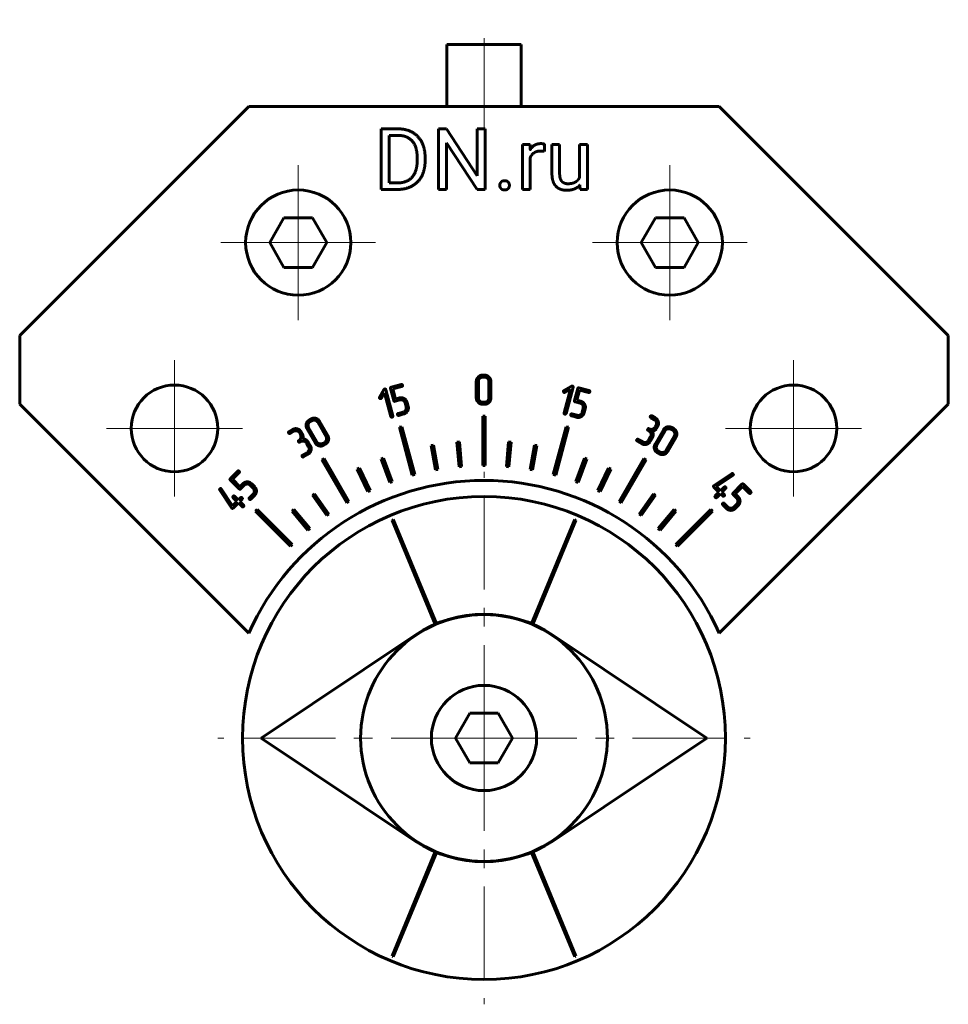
# Model space of a CAD drawing. Header units: millimetres. Extents: x -37.5 to 37.5, y -39.8 to 39.8.
import ezdxf

# ---------------------------------------------------------------- set-up
doc = ezdxf.new("R2010")
doc.units = ezdxf.units.MM
doc.linetypes.add('K5LT_AXLED', pattern=[12, 7.5, -1.5, 1.5, -1.5])
doc.linetypes.add('K5LT_BASIC', pattern=[0])
doc.layers.add('Системный слой (1)', color=7, linetype='Continuous', true_color=0x6c6c6c)

# ---------------------------------------------------------------- blocks, each defined once
blk = doc.blocks.new('U0')
at = {"layer": 'Системный слой (1)', "color": 30, "linetype": 'K5LT_AXLED', "lineweight": 18, "true_color": 0xff8000}
for q in [(-25, 12.25), (-30.5, 6.75), (-19.5, 6.75), (-25, 1.25)]:
    blk.add_line((-25, 6.75), q, dxfattribs=at)
blk = doc.blocks.new('U1')
at = {"layer": 'Системный слой (1)', "color": 30, "linetype": 'K5LT_AXLED', "lineweight": 18, "true_color": 0xff8000}
for q in [(-15, 28), (-21.25, 21.75), (-8.75, 21.75), (-15, 15.5)]:
    blk.add_line((-15, 21.75), q, dxfattribs=at)
blk = doc.blocks.new('U2')
at = {"layer": 'Системный слой (1)', "color": 30, "linetype": 'K5LT_AXLED', "lineweight": 18, "true_color": 0xff8000}
for q in [(0, 3.25), (-21.5, -18.25), (21.5, -18.25), (0, -39.75)]:
    blk.add_line((0, -18.25), q, dxfattribs=at)
blk = doc.blocks.new('U3')
at = {"layer": 'Системный слой (1)', "color": 30, "linetype": 'K5LT_AXLED', "lineweight": 18, "true_color": 0xff8000}
for q in [(15, 28), (8.75, 21.75), (21.25, 21.75), (15, 15.5)]:
    blk.add_line((15, 21.75), q, dxfattribs=at)
blk = doc.blocks.new('U4')
at = {"layer": 'Системный слой (1)', "color": 30, "linetype": 'K5LT_AXLED', "lineweight": 18, "true_color": 0xff8000}
for q in [(25, 12.25), (19.5, 6.75), (30.5, 6.75), (25, 1.25)]:
    blk.add_line((25, 6.75), q, dxfattribs=at)

msp = doc.modelspace()

# ---------------------------------------------------------------- linework, layer by layer
at = {"layer": 'Системный слой (1)', "color": 30, "linetype": 'K5LT_AXLED', "lineweight": 18, "true_color": 0xff8000}
msp.add_line((0, 30.75), (0, 39.75), dxfattribs=at)
at = {"layer": 'Системный слой (1)', "color": 143, "linetype": 'K5LT_BASIC', "lineweight": 60, "true_color": 0x33acca}
for p, q in [((-3, 32.75), (-3, 37.75)), ((-3, 37.75), (3, 37.75)), ((3, 32.75), (3, 37.75)), ((-19, 32.75), (-37.5, 14.25)), ((19, 32.75), (-19, 32.75)), ((37.5, 14.25), (19, 32.75)), ((-8.296, 30.934), (-8.296, 26.044)), ((-6.912, 30.934), (-8.296, 30.934)), ((-7.648, 30.404), (-7.648, 26.571)), ((-6.912, 30.404), (-7.648, 30.404)), ((-3.666, 30.934), (-3.666, 26.044)), ((-3.017, 30.934), (-3.666, 30.934)), ((-0.545, 27.152), (-3.017, 30.934)), ((0.096, 30.934), (-0.545, 30.934)), ((-0.545, 30.934), (-0.545, 27.152)), ((0.096, 26.044), (0.096, 30.934)), ((-3.017, 29.816), (-0.555, 26.044)), ((-3.017, 26.044), (-3.017, 29.816)), ((3.724, 29.678), (3.119, 29.678)), ((3.119, 29.678), (3.119, 26.044)), ((3.736, 29.263), (3.724, 29.678)), ((4.873, 29.121), (4.876, 29.698)), ((5.487, 29.678), (5.487, 27.334)), ((6.109, 29.678), (5.487, 29.678)), ((6.109, 27.327), (6.109, 29.678)), ((8.349, 29.678), (7.724, 29.678)), ((7.724, 29.678), (7.724, 27.034)), ((8.349, 26.044), (8.349, 29.678)), ((-5.397, 28.341), (-5.397, 28.64)), ((-4.756, 28.341), (-4.756, 28.634)), ((3.741, 26.044), (3.741, 28.626)), ((-7.648, 26.571), (-6.972, 26.571)), ((7.742, 26.403), (7.755, 26.044)), ((-8.296, 26.044), (-6.972, 26.044)), ((-3.666, 26.044), (-3.017, 26.044)), ((-0.555, 26.044), (0.096, 26.044)), ((3.119, 26.044), (3.741, 26.044)), ((7.755, 26.044), (8.349, 26.044)), ((-16.155, 23.75), (-17.309, 21.75)), ((-13.845, 23.75), (-16.155, 23.75)), ((-12.691, 21.75), (-13.845, 23.75)), ((13.845, 23.75), (12.691, 21.75)), ((16.155, 23.75), (13.845, 23.75)), ((17.309, 21.75), (16.155, 23.75)), ((-17.309, 21.75), (-16.155, 19.75)), ((-13.845, 19.75), (-12.691, 21.75)), ((12.691, 21.75), (13.845, 19.75)), ((16.155, 19.75), (17.309, 21.75)), ((-16.155, 19.75), (-13.845, 19.75)), ((13.845, 19.75), (16.155, 19.75)), ((-37.5, 14.25), (-37.5, 8.714)), ((37.5, 8.714), (37.5, 14.25)), ((-0.622, 10.547), (-0.622, 9.202)), ((-0.456, 10.547), (-0.456, 9.202)), ((0.05, 10.884), (-0.119, 10.884)), ((0.05, 11.05), (-0.118, 11.05)), ((0.388, 9.201), (0.388, 10.547)), ((0.555, 9.202), (0.555, 10.546)), ((-8.08, 9.892), (-8.434, 9.274)), ((-8.29, 9.192), (-8.036, 9.632)), ((-8.036, 9.632), (-7.524, 7.72)), ((-7.363, 7.763), (-7.928, 9.872)), ((-7.552, 9.973), (-7.291, 8.998)), ((-6.681, 10.294), (-7.493, 10.076)), ((-7.37, 9.937), (-6.638, 10.133)), ((-7.152, 9.121), (-7.37, 9.937)), ((7.072, 10.162), (6.456, 9.804)), ((6.98, 9.915), (6.467, 8.003)), ((6.54, 9.661), (6.98, 9.915)), ((6.628, 7.96), (7.193, 10.068)), ((7.569, 9.969), (7.308, 8.994)), ((7.49, 9.031), (7.709, 9.846)), ((8.484, 9.811), (7.672, 10.028)), ((7.709, 9.846), (8.44, 9.65)), ((-7.188, 8.939), (-6.782, 9.048)), ((-6.825, 9.209), (-7.152, 9.121)), ((-6.373, 8.811), (-6.286, 8.486)), ((-6.122, 8.53), (-6.209, 8.854)), ((-0.119, 8.865), (0.05, 8.865)), ((7.367, 8.891), (7.774, 8.782)), ((7.817, 8.943), (7.49, 9.031)), ((-37.5, 8.714), (-19, -9.786)), ((-6.521, 8.074), (-6.927, 7.965)), ((-0.119, 8.698), (0.049, 8.698)), ((8.01, 8.372), (7.923, 8.047)), ((8.086, 8.004), (8.173, 8.328)), ((19, -9.786), (37.5, 8.714)), ((-13.975, 7.514), (-14.121, 7.43)), ((-13.892, 7.37), (-14.038, 7.286)), ((-12.758, 6.082), (-13.43, 7.248)), ((-12.614, 6.166), (-13.286, 7.33)), ((-6.885, 7.804), (-6.477, 7.913)), ((-0.1, 7.75), (-0.1, 3.75)), ((0.1, 7.75), (-0.1, 7.75)), ((0.1, 3.75), (0.1, 7.75)), ((7.063, 7.756), (7.471, 7.647)), ((7.513, 7.808), (7.107, 7.917)), ((13.469, 7.614), (13.76, 7.446)), ((13.843, 7.591), (13.552, 7.759)), ((-15.454, 6.661), (-15.745, 6.493)), ((-15.661, 6.349), (-15.37, 6.517)), ((-14.911, 6.394), (-14.827, 6.248)), ((-14.682, 6.331), (-14.766, 6.476)), ((-14.305, 6.742), (-13.634, 5.578)), ((-14.161, 6.826), (-13.489, 5.66)), ((-6.633, 6.89), (-6.826, 6.838)), ((-6.826, 6.838), (-5.791, 2.974)), ((-5.597, 3.026), (-6.633, 6.89)), ((6.633, 6.89), (5.597, 3.026)), ((5.791, 2.974), (6.826, 6.838)), ((6.826, 6.838), (6.633, 6.89)), ((13.257, 6.573), (13.329, 6.531)), ((13.883, 6.987), (13.799, 6.841)), ((14.488, 6.637), (13.816, 5.473)), ((13.943, 6.757), (14.027, 6.903)), ((14.633, 6.554), (13.96, 5.389)), ((15.239, 6.593), (15.093, 6.677)), ((15.322, 6.737), (15.176, 6.821)), ((-14.866, 5.644), (-14.793, 5.686)), ((-14.021, 5.355), (-14.189, 5.646)), ((-13.029, 5.537), (-12.883, 5.622)), ((-1.992, 5.667), (-2.191, 5.65)), ((-2.191, 5.65), (-2.017, 3.658)), ((-1.818, 3.675), (-1.992, 5.667)), ((1.992, 5.667), (1.818, 3.675)), ((2.191, 5.65), (1.992, 5.667)), ((2.017, 3.658), (2.191, 5.65)), ((12.376, 5.722), (12.74, 5.512)), ((12.824, 5.656), (12.46, 5.866)), ((13.452, 6.071), (13.284, 5.779)), ((13.429, 5.696), (13.597, 5.988)), ((14.69, 4.967), (15.364, 6.132)), ((14.835, 4.884), (15.507, 6.048)), ((-14.288, 4.811), (-14.652, 4.6)), ((-14.333, 5.562), (-14.165, 5.271)), ((-12.945, 5.393), (-12.8, 5.477)), ((-4.069, 5.403), (-4.266, 5.368)), ((-4.266, 5.368), (-3.919, 3.398)), ((-3.722, 3.433), (-4.069, 5.403)), ((4.069, 5.403), (3.722, 3.433)), ((3.919, 3.398), (4.266, 5.368)), ((4.266, 5.368), (4.069, 5.403)), ((14, 4.784), (14.145, 4.7)), ((14.083, 4.929), (14.229, 4.844)), ((-14.569, 4.456), (-14.205, 4.666)), ((-12.913, 4.317), (-13.087, 4.217)), ((-13.087, 4.217), (-11.087, 0.753)), ((-10.913, 0.853), (-12.913, 4.317)), ((-8.115, 4.337), (-8.302, 4.268)), ((-8.302, 4.268), (-7.618, 2.389)), ((-7.43, 2.457), (-8.115, 4.337)), ((8.115, 4.337), (7.43, 2.457)), ((7.618, 2.389), (8.302, 4.268)), ((8.302, 4.268), (8.115, 4.337)), ((12.913, 4.317), (10.913, 0.853)), ((11.087, 0.753), (13.087, 4.217)), ((13.087, 4.217), (12.913, 4.317)), ((-19.893, 3.294), (-20.487, 2.7)), ((-10.052, 3.544), (-10.233, 3.459)), ((-10.233, 3.459), (-9.388, 1.647)), ((-9.207, 1.731), (-10.052, 3.544)), ((-3.919, 3.398), (-3.722, 3.433)), ((-2.017, 3.658), (-1.818, 3.675)), ((-0.1, 3.75), (0.1, 3.75)), ((1.818, 3.675), (2.017, 3.658)), ((3.722, 3.433), (3.919, 3.398)), ((10.052, 3.544), (9.207, 1.731)), ((9.388, 1.647), (10.233, 3.459)), ((10.233, 3.459), (10.052, 3.544)), ((-20.487, 2.581), (-19.774, 1.867)), ((-20.311, 2.64), (-19.775, 3.176)), ((-19.714, 2.043), (-20.311, 2.64)), ((-7.618, 2.389), (-7.43, 2.457)), ((-5.791, 2.974), (-5.597, 3.026)), ((5.597, 3.026), (5.791, 2.974)), ((7.43, 2.457), (7.618, 2.389)), ((20.002, 3.09), (18.577, 2.14)), ((18.755, 2.056), (20.095, 2.95)), ((-21.336, 1.756), (-20.387, 0.331)), ((-20.303, 0.509), (-21.196, 1.849)), ((-19.475, 2.283), (-19.714, 2.043)), ((-19.655, 1.867), (-19.357, 2.165)), ((-18.884, 2.164), (-18.646, 1.926)), ((-18.527, 2.046), (-18.764, 2.283)), ((-9.388, 1.647), (-9.207, 1.731)), ((9.207, 1.731), (9.388, 1.647)), ((18.564, 2.011), (18.978, 1.593)), ((18.978, 1.593), (18.682, 1.297)), ((19.098, 1.713), (18.755, 2.056)), ((19.396, 2.011), (19.098, 1.713)), ((19.216, 1.595), (19.514, 1.893)), ((19.395, 1.416), (19.216, 1.595)), ((20.827, 2.241), (20.113, 1.527)), ((20.29, 1.468), (20.886, 2.065)), ((20.886, 2.065), (21.422, 1.529)), ((21.54, 1.647), (20.946, 2.241)), ((-19.959, 0.852), (-20.303, 0.509)), ((-20.257, 1.15), (-19.959, 0.852)), ((-19.842, 0.97), (-20.14, 1.268)), ((-19.662, 1.149), (-19.842, 0.97)), ((-19.722, 0.85), (-19.544, 1.031)), ((-19.426, 0.554), (-19.722, 0.85)), ((-18.644, 1.452), (-18.942, 1.155)), ((-18.824, 1.036), (-18.526, 1.334)), ((-13.684, 1.467), (-13.848, 1.352)), ((-13.848, 1.352), (-12.701, -0.286)), ((-12.537, -0.171), (-13.684, 1.467)), ((-11.087, 0.753), (-10.913, 0.853)), ((10.913, 0.853), (11.087, 0.753)), ((13.684, 1.467), (12.537, -0.171)), ((12.701, -0.286), (13.848, 1.352)), ((13.848, 1.352), (13.684, 1.467)), ((18.8, 1.179), (19.096, 1.476)), ((19.096, 1.476), (19.277, 1.298)), ((20.113, 1.409), (20.411, 1.111)), ((20.529, 1.229), (20.29, 1.468)), ((-20.257, 0.318), (-19.84, 0.732)), ((-19.84, 0.732), (-19.544, 0.436)), ((-18.314, 0.205), (-18.455, 0.064)), ((-18.455, 0.064), (-15.627, -2.764)), ((-15.486, -2.623), (-18.314, 0.205)), ((-15.35, 0.199), (-15.504, 0.071)), ((-15.504, 0.071), (-14.218, -1.461)), ((-14.065, -1.333), (-15.35, 0.199)), ((15.35, 0.199), (14.065, -1.333)), ((14.218, -1.461), (15.504, 0.071)), ((15.504, 0.071), (15.35, 0.199)), ((18.314, 0.205), (15.486, -2.623)), ((15.627, -2.764), (18.455, 0.064)), ((18.455, 0.064), (18.314, 0.205)), ((19.283, 0.578), (19.581, 0.28)), ((19.698, 0.398), (19.401, 0.695)), ((20.41, 0.638), (20.172, 0.4)), ((20.292, 0.281), (20.53, 0.518)), ((-12.701, -0.286), (-12.537, -0.171)), ((-7.419, -0.649), (-7.327, -0.611)), ((-3.937, -9.057), (-7.419, -0.649)), ((-7.327, -0.611), (-3.844, -9.019)), ((3.844, -9.019), (7.327, -0.611)), ((7.419, -0.649), (3.937, -9.057)), ((7.327, -0.611), (7.419, -0.649)), ((12.537, -0.171), (12.701, -0.286)), ((-14.218, -1.461), (-14.065, -1.333)), ((14.065, -1.333), (14.218, -1.461)), ((-15.627, -2.764), (-15.486, -2.623)), ((15.486, -2.623), (15.627, -2.764)), ((-18, -18.25), (-5.556, -9.935)), ((5.556, -9.935), (18, -18.25)), ((-1.155, -16.25), (-2.309, -18.25)), ((1.155, -16.25), (-1.155, -16.25)), ((2.309, -18.25), (1.155, -16.25)), ((-5.556, -26.565), (-18, -18.25)), ((-2.309, -18.25), (-1.155, -20.25)), ((1.155, -20.25), (2.309, -18.25)), ((18, -18.25), (5.556, -26.565)), ((-1.155, -20.25), (1.155, -20.25)), ((-7.419, -35.851), (-3.937, -27.443)), ((-3.844, -27.481), (-7.327, -35.889)), ((7.327, -35.889), (3.844, -27.481)), ((3.937, -27.443), (7.419, -35.851)), ((-7.327, -35.889), (-7.419, -35.851)), ((7.419, -35.851), (7.327, -35.889))]:
    msp.add_line(p, q, dxfattribs=at)
for centre, radius in [((-15, 21.75), 4.25), ((15, 21.75), 4.25), ((-25, 6.75), 3.5), ((25, 6.75), 3.5), ((0, -18.25), 19.5), ((0, -18.25), 9.963), ((0, -18.25), 4.25)]:
    msp.add_circle(centre, radius, dxfattribs=at)
for radius, start, end in [(20.8, 24.01182, 155.98818), (10, 56.25101, 123.74899), (10, 236.25101, 303.74899)]:
    msp.add_arc((0, -18.25), radius, start, end, dxfattribs=at)
for points in [[(-4.756, 28.634), (-4.756, 29.164), (-5.065, 30.014), (-5.639, 30.615), (-6.432, 30.934), (-6.912, 30.934)], [(-5.397, 28.64), (-5.397, 29.06), (-5.599, 29.715), (-5.988, 30.169), (-6.549, 30.404), (-6.912, 30.404)], [(4.876, 29.698), (4.843, 29.715), (4.668, 29.745), (4.601, 29.745)], [(4.191, 29.08), (4.356, 29.147), (4.571, 29.147)], [(4.571, 29.147), (4.658, 29.147), (4.796, 29.137), (4.873, 29.121)], [(-6.972, 26.571), (-6.448, 26.571), (-5.75, 27.011), (-5.397, 27.807), (-5.397, 28.341)], [(-6.972, 26.044), (-6.462, 26.044), (-5.646, 26.363), (-5.065, 26.961), (-4.756, 27.811), (-4.756, 28.341)], [(5.487, 27.334), (5.487, 26.971), (5.573, 26.712)], [(6.164, 26.922), (6.109, 27.082), (6.109, 27.327)], [(7.724, 27.034), (7.621, 26.799), (7.405, 26.657)], [(1.377, 26.64), (1.277, 26.531), (1.277, 26.373)], [(1.277, 26.373), (1.277, 26.218), (1.377, 26.111)], [(1.664, 26.749), (1.476, 26.749), (1.377, 26.64)], [(1.951, 26.64), (1.852, 26.749), (1.664, 26.749)], [(2.05, 26.373), (2.05, 26.531), (1.951, 26.64)], [(1.951, 26.111), (2.05, 26.218), (2.05, 26.373)], [(5.573, 26.712), (5.659, 26.454), (5.816, 26.292)], [(5.816, 26.292), (5.974, 26.131), (6.194, 26.054)], [(6.315, 26.67), (6.22, 26.763), (6.164, 26.922)], [(6.777, 26.504), (6.649, 26.504), (6.411, 26.578), (6.315, 26.67)], [(7.405, 26.657), (7.173, 26.504), (6.777, 26.504)], [(7.341, 26.103), (7.582, 26.214), (7.742, 26.403)], [(1.377, 26.111), (1.476, 26.003), (1.664, 26.003)], [(1.664, 26.003), (1.852, 26.003), (1.951, 26.111)], [(6.194, 26.054), (6.414, 25.977), (6.68, 25.977)], [(6.68, 25.977), (7.069, 25.977), (7.341, 26.103)], [(-0.474, 10.903), (-0.622, 10.755), (-0.622, 10.547)], [(-0.118, 11.05), (-0.327, 11.05), (-0.474, 10.903)], [(-0.356, 10.785), (-0.456, 10.685), (-0.456, 10.547)], [(-0.119, 10.884), (-0.257, 10.884), (-0.356, 10.785)], [(0.407, 10.903), (0.26, 11.05), (0.05, 11.05)], [(0.289, 10.785), (0.19, 10.884), (0.05, 10.884)], [(0.388, 10.547), (0.389, 10.687), (0.289, 10.785)], [(0.555, 10.546), (0.555, 10.756), (0.407, 10.903)], [(-8.031, 9.929), (-8.063, 9.921), (-8.08, 9.892)], [(-7.928, 9.872), (-7.949, 9.951), (-8.031, 9.929)], [(-7.493, 10.076), (-7.574, 10.055), (-7.552, 9.973)], [(-6.579, 10.235), (-6.6, 10.315), (-6.681, 10.294)], [(-6.638, 10.133), (-6.557, 10.154), (-6.579, 10.235)], [(6.417, 9.757), (6.409, 9.724), (6.427, 9.692)], [(6.456, 9.804), (6.426, 9.787), (6.417, 9.757)], [(6.427, 9.692), (6.446, 9.66), (6.478, 9.652)], [(6.478, 9.652), (6.509, 9.643), (6.54, 9.661)], [(7.133, 10.17), (7.1, 10.179), (7.072, 10.162)], [(7.193, 10.068), (7.215, 10.148), (7.133, 10.17)], [(7.672, 10.028), (7.591, 10.05), (7.569, 9.969)], [(8.44, 9.65), (8.522, 9.628), (8.543, 9.708)], [(8.543, 9.708), (8.565, 9.789), (8.484, 9.811)], [(-8.434, 9.274), (-8.452, 9.245), (-8.444, 9.214)], [(-8.444, 9.214), (-8.435, 9.181), (-8.403, 9.163)], [(-8.403, 9.163), (-8.371, 9.144), (-8.339, 9.153)], [(-8.339, 9.153), (-8.308, 9.161), (-8.29, 9.192)], [(-7.291, 8.998), (-7.269, 8.917), (-7.188, 8.939)], [(-6.443, 9.159), (-6.623, 9.263), (-6.825, 9.209)], [(-6.782, 9.048), (-6.649, 9.083), (-6.529, 9.014)], [(-6.529, 9.014), (-6.408, 8.944), (-6.373, 8.811)], [(-6.209, 8.854), (-6.263, 9.055), (-6.443, 9.159)], [(-0.622, 9.202), (-0.622, 8.994), (-0.475, 8.846)], [(-0.475, 8.846), (-0.327, 8.698), (-0.119, 8.698)], [(-0.456, 9.202), (-0.456, 9.064), (-0.356, 8.964)], [(-0.356, 8.964), (-0.257, 8.865), (-0.119, 8.865)], [(0.049, 8.698), (0.259, 8.698), (0.407, 8.845)], [(0.05, 8.865), (0.189, 8.865), (0.289, 8.963)], [(0.289, 8.963), (0.388, 9.062), (0.388, 9.201)], [(0.407, 8.845), (0.555, 8.992), (0.555, 9.202)], [(7.308, 8.994), (7.286, 8.913), (7.367, 8.891)], [(7.774, 8.782), (7.907, 8.746), (7.976, 8.626)], [(8.123, 8.709), (8.019, 8.889), (7.817, 8.943)], [(-6.927, 7.965), (-7.009, 7.943), (-6.987, 7.863)], [(-6.319, 8.231), (-6.388, 8.11), (-6.521, 8.074)], [(-6.477, 7.913), (-6.276, 7.967), (-6.172, 8.148)], [(-6.286, 8.486), (-6.25, 8.352), (-6.319, 8.231)], [(-6.172, 8.148), (-6.068, 8.329), (-6.122, 8.53)], [(6.467, 8.003), (6.445, 7.922), (6.526, 7.9)], [(6.526, 7.9), (6.606, 7.879), (6.628, 7.96)], [(7.923, 8.047), (7.887, 7.914), (7.766, 7.843)], [(7.852, 7.698), (8.032, 7.802), (8.086, 8.004)], [(7.976, 8.626), (8.045, 8.505), (8.01, 8.372)], [(8.173, 8.328), (8.227, 8.529), (8.123, 8.709)], [(-14.121, 7.43), (-14.301, 7.326), (-14.355, 7.124)], [(-14.038, 7.286), (-14.157, 7.217), (-14.194, 7.081)], [(-13.592, 7.566), (-13.793, 7.619), (-13.975, 7.514)], [(-13.635, 7.404), (-13.771, 7.44), (-13.892, 7.37)], [(-13.43, 7.248), (-13.5, 7.369), (-13.635, 7.404)], [(-13.286, 7.33), (-13.39, 7.512), (-13.592, 7.566)], [(-7.524, 7.72), (-7.502, 7.639), (-7.422, 7.66)], [(-7.422, 7.66), (-7.341, 7.682), (-7.363, 7.763)], [(-6.987, 7.863), (-6.966, 7.782), (-6.885, 7.804)], [(7.004, 7.859), (6.982, 7.778), (7.063, 7.756)], [(7.107, 7.917), (7.025, 7.939), (7.004, 7.859)], [(7.471, 7.647), (7.672, 7.593), (7.852, 7.698)], [(7.766, 7.843), (7.646, 7.773), (7.513, 7.808)], [(13.438, 7.729), (13.396, 7.657), (13.469, 7.614)], [(13.552, 7.759), (13.48, 7.801), (13.438, 7.729)], [(13.76, 7.446), (13.881, 7.376), (13.917, 7.242)], [(14.079, 7.285), (14.025, 7.486), (13.843, 7.591)], [(13.917, 7.242), (13.953, 7.108), (13.883, 6.987)], [(14.027, 6.903), (14.132, 7.085), (14.079, 7.285)], [(-15.745, 6.493), (-15.818, 6.451), (-15.776, 6.379)], [(-15.776, 6.379), (-15.734, 6.307), (-15.661, 6.349)], [(-15.072, 6.712), (-15.272, 6.766), (-15.454, 6.661)], [(-15.37, 6.517), (-15.249, 6.587), (-15.115, 6.551)], [(-15.115, 6.551), (-14.981, 6.515), (-14.911, 6.394)], [(-14.766, 6.476), (-14.871, 6.658), (-15.072, 6.712)], [(-14.355, 7.124), (-14.409, 6.922), (-14.305, 6.742)], [(-14.194, 7.081), (-14.23, 6.946), (-14.161, 6.826)], [(13.226, 6.687), (13.184, 6.615), (13.257, 6.573)], [(13.34, 6.717), (13.267, 6.759), (13.226, 6.687)], [(13.329, 6.531), (13.45, 6.461), (13.486, 6.327)], [(13.595, 6.684), (13.461, 6.648), (13.34, 6.717)], [(13.586, 6.51), (13.822, 6.548), (13.943, 6.757)], [(13.664, 6.25), (13.661, 6.391), (13.586, 6.51)], [(13.799, 6.841), (13.729, 6.72), (13.595, 6.684)], [(14.794, 6.871), (14.592, 6.817), (14.488, 6.637)], [(14.837, 6.71), (14.702, 6.674), (14.633, 6.554)], [(15.176, 6.821), (14.996, 6.925), (14.794, 6.871)], [(15.093, 6.677), (14.973, 6.746), (14.837, 6.71)], [(15.396, 6.388), (15.36, 6.523), (15.239, 6.593)], [(15.558, 6.431), (15.504, 6.632), (15.322, 6.737)], [(15.364, 6.132), (15.433, 6.253), (15.396, 6.388)], [(15.507, 6.048), (15.612, 6.23), (15.558, 6.431)], [(-14.949, 5.788), (-15.022, 5.747), (-14.98, 5.674)], [(-14.98, 5.674), (-14.939, 5.602), (-14.866, 5.644)], [(-14.793, 5.992), (-14.829, 5.858), (-14.949, 5.788)], [(-14.827, 6.248), (-14.757, 6.127), (-14.793, 5.992)], [(-14.793, 5.686), (-14.673, 5.756), (-14.538, 5.72)], [(-14.647, 5.898), (-14.561, 6.121), (-14.682, 6.331)], [(-14.383, 5.835), (-14.506, 5.903), (-14.647, 5.898)], [(-14.538, 5.72), (-14.403, 5.684), (-14.333, 5.562)], [(-14.189, 5.646), (-14.259, 5.768), (-14.383, 5.835)], [(-13.634, 5.578), (-13.529, 5.397), (-13.328, 5.343)], [(-13.489, 5.66), (-13.42, 5.541), (-13.284, 5.505)], [(-12.883, 5.622), (-12.762, 5.691), (-12.725, 5.826)], [(-12.8, 5.477), (-12.618, 5.582), (-12.563, 5.783)], [(-12.725, 5.826), (-12.688, 5.961), (-12.758, 6.082)], [(-12.563, 5.783), (-12.509, 5.984), (-12.614, 6.166)], [(12.345, 5.836), (12.303, 5.764), (12.376, 5.722)], [(12.46, 5.866), (12.387, 5.908), (12.345, 5.836)], [(13.079, 5.622), (12.945, 5.586), (12.824, 5.656)], [(13.284, 5.779), (13.214, 5.658), (13.079, 5.622)], [(13.123, 5.461), (13.323, 5.515), (13.429, 5.696)], [(13.486, 6.327), (13.522, 6.192), (13.452, 6.071)], [(13.597, 5.988), (13.667, 6.11), (13.664, 6.25)], [(-14.131, 5.015), (-14.167, 4.88), (-14.288, 4.811)], [(-14.205, 4.666), (-14.024, 4.771), (-13.97, 4.972)], [(-14.165, 5.271), (-14.095, 5.15), (-14.131, 5.015)], [(-13.97, 4.972), (-13.916, 5.173), (-14.021, 5.355)], [(-13.328, 5.343), (-13.126, 5.289), (-12.945, 5.393)], [(-13.284, 5.505), (-13.148, 5.468), (-13.029, 5.537)], [(12.74, 5.512), (12.922, 5.407), (13.123, 5.461)], [(13.816, 5.473), (13.711, 5.292), (13.766, 5.09)], [(13.766, 5.09), (13.82, 4.888), (14, 4.784)], [(13.96, 5.389), (13.891, 5.269), (13.927, 5.133)], [(13.927, 5.133), (13.963, 4.998), (14.083, 4.929)], [(14.229, 4.844), (14.35, 4.775), (14.485, 4.81)], [(14.485, 4.81), (14.621, 4.846), (14.69, 4.967)], [(14.529, 4.649), (14.73, 4.702), (14.835, 4.884)], [(-14.652, 4.6), (-14.725, 4.558), (-14.684, 4.486)], [(-14.684, 4.486), (-14.642, 4.414), (-14.569, 4.456)], [(14.145, 4.7), (14.327, 4.595), (14.529, 4.649)], [(-19.775, 3.294), (-19.833, 3.353), (-19.893, 3.294)], [(-19.775, 3.176), (-19.716, 3.235), (-19.775, 3.294)], [(-20.487, 2.7), (-20.546, 2.641), (-20.487, 2.581)], [(-19.119, 2.43), (-19.327, 2.43), (-19.475, 2.283)], [(-18.764, 2.283), (-18.911, 2.43), (-19.119, 2.43)], [(20.107, 3.081), (20.059, 3.128), (20.002, 3.09)], [(20.095, 2.95), (20.103, 2.956), (20.11, 2.963)], [(20.11, 2.963), (20.167, 3.02), (20.107, 3.081)], [(-21.327, 1.861), (-21.374, 1.813), (-21.336, 1.756)], [(-21.209, 1.864), (-21.266, 1.921), (-21.327, 1.861)], [(-21.196, 1.849), (-21.202, 1.857), (-21.209, 1.864)], [(-19.774, 1.867), (-19.714, 1.808), (-19.655, 1.867)], [(-19.357, 2.165), (-19.26, 2.262), (-19.121, 2.262)], [(-19.121, 2.262), (-18.982, 2.261), (-18.884, 2.164)], [(-18.646, 1.926), (-18.549, 1.828), (-18.548, 1.689)], [(-18.548, 1.689), (-18.547, 1.549), (-18.644, 1.452)], [(-18.379, 1.69), (-18.38, 1.898), (-18.527, 2.046)], [(-18.526, 1.334), (-18.379, 1.482), (-18.379, 1.69)], [(18.562, 2.127), (18.505, 2.07), (18.564, 2.011)], [(18.577, 2.14), (18.569, 2.135), (18.562, 2.127)], [(19.514, 2.012), (19.455, 2.071), (19.396, 2.011)], [(19.514, 1.893), (19.573, 1.953), (19.514, 2.012)], [(20.946, 2.241), (20.886, 2.301), (20.827, 2.241)], [(21.54, 1.529), (21.599, 1.588), (21.54, 1.647)], [(-20.258, 1.268), (-20.317, 1.209), (-20.257, 1.15)], [(-20.14, 1.268), (-20.199, 1.327), (-20.258, 1.268)], [(-19.543, 1.149), (-19.603, 1.209), (-19.662, 1.149)], [(-19.544, 1.031), (-19.485, 1.091), (-19.543, 1.149)], [(-18.942, 1.155), (-19.002, 1.095), (-18.943, 1.036)], [(-18.943, 1.036), (-18.884, 0.977), (-18.824, 1.036)], [(18.682, 1.297), (18.623, 1.238), (18.682, 1.179)], [(18.682, 1.179), (18.74, 1.12), (18.8, 1.179)], [(19.277, 1.298), (19.337, 1.238), (19.395, 1.296)], [(19.395, 1.296), (19.455, 1.356), (19.395, 1.416)], [(20.113, 1.527), (20.054, 1.468), (20.113, 1.409)], [(20.508, 0.875), (20.508, 0.736), (20.41, 0.638)], [(20.411, 1.111), (20.508, 1.014), (20.508, 0.875)], [(20.677, 0.873), (20.676, 1.081), (20.529, 1.229)], [(20.53, 0.518), (20.677, 0.665), (20.677, 0.873)], [(21.422, 1.529), (21.481, 1.47), (21.54, 1.529)], [(-20.387, 0.331), (-20.381, 0.323), (-20.374, 0.316)], [(-20.374, 0.316), (-20.317, 0.259), (-20.257, 0.318)], [(-19.544, 0.436), (-19.484, 0.376), (-19.425, 0.435)], [(-19.425, 0.435), (-19.367, 0.494), (-19.426, 0.554)], [(19.282, 0.696), (19.223, 0.637), (19.283, 0.578)], [(19.401, 0.695), (19.341, 0.755), (19.282, 0.696)], [(19.581, 0.28), (19.728, 0.133), (19.936, 0.133)], [(19.935, 0.302), (19.795, 0.301), (19.698, 0.398)], [(20.172, 0.4), (20.074, 0.303), (19.935, 0.302)], [(19.936, 0.133), (20.145, 0.134), (20.292, 0.281)]]:
    msp.add_open_spline(points, degree=2, dxfattribs=at)
for points, knots in [([(4.601, 29.745), (4.305, 29.745), (3.879, 29.493), (3.739, 29.266), (3.736, 29.263)], [0, 0, 0, 1.487631, 2.975263, 3, 3, 3]), ([(3.741, 28.626), (3.805, 28.779), (4.026, 29.013), (4.191, 29.08)], [0, 0, 0, 0.967608, 2, 2, 2])]:
    msp.add_open_spline(points, degree=2, knots=knots, dxfattribs=at)

# ---------------------------------------------------------------- block references
at = {"layer": 'Системный слой (1)'}
for name in ['U1', 'U3', 'U0', 'U4', 'U2']:
    msp.add_blockref(name, (0, 0), dxfattribs=at)

doc.saveas('drawing.dxf')
